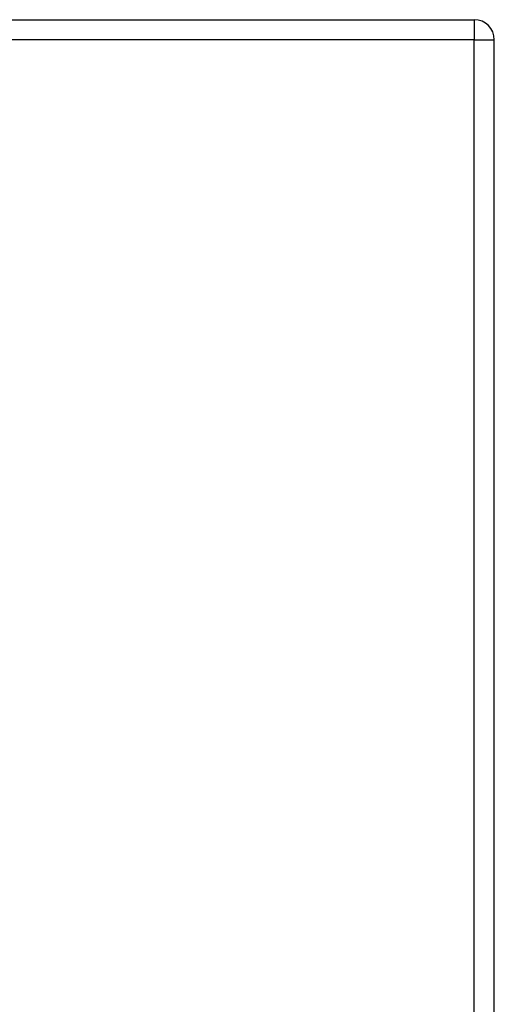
# Model space of a CAD drawing. Header units: inches. Extents: x 19 to 626, y 56 to 294.
# Tile 255 of 256: x 265.65 to 268, y 193.13 to 197.99. Entities that reach past the tile are written whole.
import ezdxf

# ---------------------------------------------------------------- set-up
doc = ezdxf.new("R2010")
doc.units = ezdxf.units.IN
doc.header["$MEASUREMENT"] = 0
doc.layers.add('Visible Edges(ANSI)', color=7, linetype='Continuous', lineweight=25)
doc.layers.add('Visible Tangent Edges(ANSI)', color=7, linetype='Continuous', lineweight=25)

msp = doc.modelspace()

# ---------------------------------------------------------------- linework, layer by layer
at = {"layer": 'Visible Edges(ANSI)'}
for p, q in [((202.2915, 197.9884), (267.8965, 197.9884)), ((267.9955, 161.1694), (267.9955, 197.8894))]:
    msp.add_line(p, q, dxfattribs=at)
msp.add_arc((267.8965, 197.8894), 0.099, 0, 90, dxfattribs=at)
at = {"layer": 'Visible Tangent Edges(ANSI)'}
for p, q in [((267.8965, 197.9884), (267.8965, 197.8894)), ((267.8965, 197.8894), (202.2915, 197.8894)), ((267.8965, 197.8894), (267.9955, 197.8894)), ((267.8965, 161.1694), (267.8965, 197.8894))]:
    msp.add_line(p, q, dxfattribs=at)

doc.saveas('drawing.dxf')
